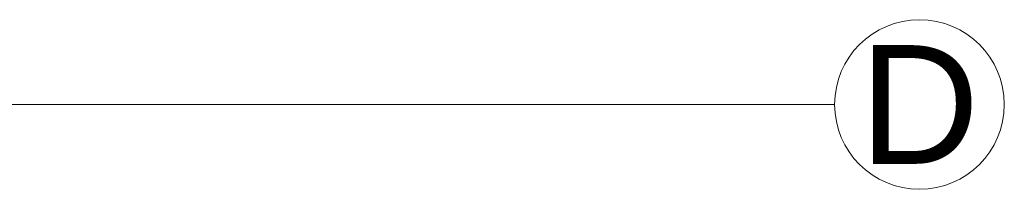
# Model space of a CAD drawing. Header units: millimetres. Extents: x -573548 to 674770, y -210017 to -47794.
# Tile 184 of 234: x 118715 to 121616, y -105272 to -104772. Entities that reach past the tile are written whole.
import ezdxf
from ezdxf.enums import TextEntityAlignment as Align

# ---------------------------------------------------------------- set-up
doc = ezdxf.new("R2010")
doc.units = ezdxf.units.MM
doc.layers.add('A.02 RZUT PIWNICY_is$0$Structural - Grid', color=8, linetype='Continuous', lineweight=9)
doc.layers.add('A.02 RZUT PIWNICY_is$0$Structural - Grid_Nr_pióra__17', color=8, linetype='Continuous', lineweight=9)
doc.styles.add('A.02 RZUT PIWNICY_is$0$STYL_AUTOMATYCZNY_1', font='arial.ttf')

# ---------------------------------------------------------------- blocks, each defined once
blk = doc.blocks.new('A.02 RZUT PIWNICY_is$0$Standardowy znacznik osi_3')
at = {"layer": 'A.02 RZUT PIWNICY_is$0$Structural - Grid_Nr_pióra__17'}
blk.add_line((2962.2, 0), (0, 0), dxfattribs=at)
blk.add_circle((-250, 0), 250, dxfattribs=at)
at = {"layer": 'A.02 RZUT PIWNICY_is$0$Structural - Grid_Nr_pióra__17', "style": 'A.02 RZUT PIWNICY_is$0$STYL_AUTOMATYCZNY_1'}
for tag, p in [('AC_MarkerText_1_0', (-250, -335)), ('AC_MarkerText_1_1', (44118.7, -335))]:
    blk.add_attdef(tag, text='', height=350, rotation=180, dxfattribs=at).set_placement(p, align=Align.TOP_CENTER)
blk = doc.blocks.new('A.02 RZUT PIWNICY_is')
at = {"layer": 'A.02 RZUT PIWNICY_is$0$Structural - Grid'}
ref = blk.add_blockref('A.02 RZUT PIWNICY_is$0$Standardowy znacznik osi_3', (121686.6, -105021.8), dxfattribs=dict(at, zscale=1000, rotation=180))
ref.add_attrib('AC_MarkerText_1', 'D', dxfattribs={"layer": 'A.02 RZUT PIWNICY_is$0$Structural - Grid_Nr_pióra__17', "color": 20, "lineweight": 15, "true_color": 0xf73328, "height": 350, "rotation": 360, "style": 'A.02 RZUT PIWNICY_is$0$STYL_AUTOMATYCZNY_1'}).set_placement((121936.6, -104846.8), align=Align.TOP_CENTER)

msp = doc.modelspace()

# ---------------------------------------------------------------- block references
at = {"ltscale": 10}
msp.add_blockref('A.02 RZUT PIWNICY_is', (-570.2, 0), dxfattribs=at)

doc.saveas('drawing.dxf')
